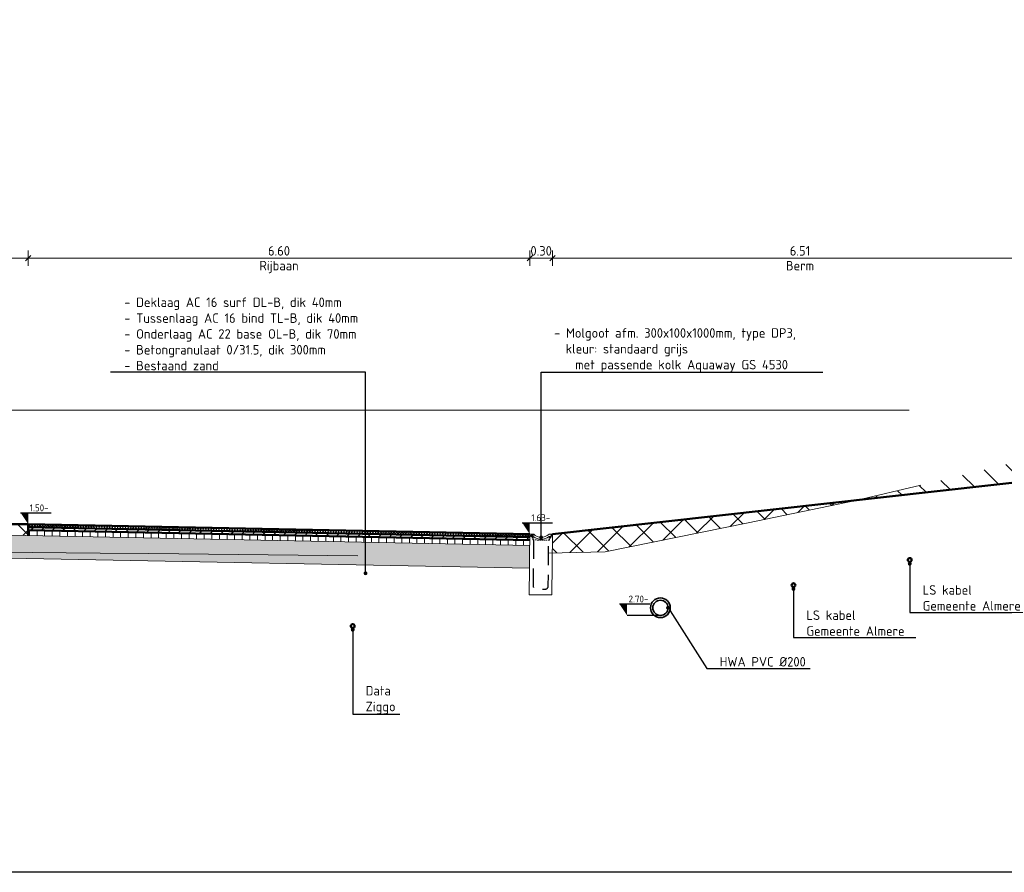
# Model space of a CAD drawing. Header units: metres. Extents: x 2162321 to 2882343, y 1364975 to 1365021.
# Tile 7 of 16: x 2162337 to 2162350, y 1364980 to 1364991. Entities that reach past the tile are written whole.
import ezdxf
from ezdxf import colors
from ezdxf.entities.mleader import LeaderData, LeaderLine
from ezdxf.math import Vec2, Vec3

# ---------------------------------------------------------------- set-up
doc = ezdxf.new("R2010")
doc.units = ezdxf.units.M
for name, pattern in [('AL-NAP_LIJN-SO', [15.25, 12, -1.5, 0.25, -1.5]), ('DASHED2', [0.375, 0.25, -0.125]), ('HIDDEN', [0.375, 0.25, -0.125])]:
    doc.linetypes.add(name, pattern=pattern)
doc.layers.get('Defpoints').update_dxf_attribs({"color": 151})
for name, color, linetype, lineweight in [('B-WE-GR-MAAIVELD-GD', 253, 'Continuous', 18), ('N-WE-GW-BERM-GD', 90, 'Continuous', 50), ('N-WE-GW-GROND_ONTGRAVEN-AD-100', 7, 'Continuous', 18), ('N-WE-VH-FUNDERING_GRANULAAT-AD-50', 7, 'Continuous', 18), ('N-WE-VH-GOOT-G', 170, 'Continuous', 25), ('N-WE-VH-VERHARDING_ASFALT_DEKLAAG-AD-50', 7, 'Continuous', 18), ('N-WE-VH-VERHARDING_ASFALT_DEKLAAG-GD', 7, 'Continuous', 50), ('N-WE-VH-VERHARDING_ASFALT_ONDERLAAG-AD-50', 7, 'Continuous', 18), ('N-WE-VH-VERHARDING_ASFALT_ONDERLAAG-GD', 7, 'Continuous', 50), ('N-WE-VH-VERHARDING_ASFALT_TUSSENLAAG-AD-50', 7, 'Continuous', 18), ('N-WE-VH-VERHARDING_ASFALT_TUSSENLAAG-GD', 7, 'Continuous', 50), ('X-XX-AL-M', 7, 'Continuous', 18), ('X-XX-AL-NAP-G', 7, 'AL-NAP_LIJN-SO', 18), ('X-XX-AL-PEILMAAT-SD', 7, 'Continuous', 25), ('X-XX-AL-T25', 7, 'Continuous', 25)]:
    doc.layers.add(name, color=color, linetype=linetype, lineweight=lineweight)
for name, color, linetype, lineweight, true_color in [('N-WE-KL-DATA-GD', 3, 'Continuous', 50, 0x00ff00), ('N-WE-KL-ET_LS-GD', 190, 'Continuous', 50, 0x7f00ff), ('N-XX-RI-HWA-A', 7, 'Continuous', 35, 0x0051ff)]:
    doc.layers.add(name, color=color, linetype=linetype, lineweight=lineweight, true_color=true_color)
doc.layers.add('X-XX-AL-TEKENBLAD_HULPLIJN-GD', color=7, linetype='Continuous', lineweight=25, plot=False)
doc.styles.add('NLCS-ISO', font='NLCS-ISO.ttf')
doc.styles.add('NLCS-ISO-M50-T25', font='NLCS-ISO.ttf', dxfattribs={"height": 0.125})
doc.dimstyles.new('NLCS-M50-T25-SCHRAP_L2_H2', dxfattribs={"dimscale": 0.05, "dimtxt": 2.5, "dimasz": 1.4, "dimexe": 2, "dimexo": 2, "dimgap": 0.7, "dimtad": 1, "dimzin": 0, "dimdsep": 46, "dimtxsty": 'NLCS-ISO-M50-T25', "dimblk": 'OBLIQUE', "dimcen": 0, "dimdle": 2, "dimclrd": 256, "dimclre": 256, "dimclrt": 256, "dimazin": 0, "dimtfac": 1, "dimtdec": 3, "dimtofl": 0, "dimtmove": 0, "dimatfit": 3, "dimldrblk": 'OBLIQUE', "dimfxl": 2, "dimfxlon": 1, "dimtfillclr": 256, "dimtolj": 1, "dimtzin": 0, "dimlwd": -1, "dimlwe": -1, "dimarcsym": 0})
pattern_1 = [(135, (-14.2, 20.3), (-0.176776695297, -0.176776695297), []), (45, (-14.2, 20.3), (-0.176776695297, 0.176776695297), [])]

# ---------------------------------------------------------------- blocks, each defined once
blk = doc.blocks.new('_Oblique')
at = {"color": 0, "linetype": 'ByBlock', "lineweight": -2}
blk.add_line((-0.5, -0.5), (0.5, 0.5), dxfattribs=at)
blk = doc.blocks.new('*D10')
at = {"layer": 'Defpoints', "color": 0, "transparency": 16777216}
for p in [(2162337.284, 1364987.661), (2162334.284, 1364984.161), (2162337.284, 1364984.161)]:
    blk.add_point(p, dxfattribs=at)
at = {"layer": 'X-XX-AL-M', "transparency": 16777216}
for p, q in [((2162334.284, 1364987.561), (2162334.284, 1364987.761)), ((2162337.284, 1364987.561), (2162337.284, 1364987.761)), ((2162334.184, 1364987.661), (2162337.384, 1364987.661))]:
    blk.add_line(p, q, dxfattribs=at)
at = {"layer": 'X-XX-AL-M', "transparency": 16777216, "xscale": 0.06999999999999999, "yscale": 0.06999999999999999, "zscale": 0.06999999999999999, "rotation": 180}
blk.add_blockref('_Oblique', (2162334.284, 1364987.661), dxfattribs=at)
at = {"layer": 'X-XX-AL-M', "transparency": 16777216, "xscale": 0.06999999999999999, "yscale": 0.06999999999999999, "zscale": 0.06999999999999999}
blk.add_blockref('_Oblique', (2162337.284, 1364987.661), dxfattribs=at)
at = {"layer": 'X-XX-AL-M', "transparency": 16777216, "char_height": 0.125, "attachment_point": 5, "style": 'NLCS-ISO-M50-T25'}
for s, insert in [('\\A1;3.00', (2162335.784, 1364987.758)), ('\\A1;Berm', (2162335.784, 1364987.563))]:
    blk.add_mtext(s, dxfattribs=dict(at, insert=insert))
blk = doc.blocks.new('*D11')
at = {"layer": 'Defpoints', "color": 0, "transparency": 16777216}
for p in [(2162343.884, 1364987.661), (2162337.284, 1364984.161), (2162343.884, 1364984.031)]:
    blk.add_point(p, dxfattribs=at)
at = {"layer": 'X-XX-AL-M', "transparency": 16777216}
for p, q in [((2162337.284, 1364987.561), (2162337.284, 1364987.761)), ((2162343.884, 1364987.561), (2162343.884, 1364987.761)), ((2162337.184, 1364987.661), (2162343.984, 1364987.661))]:
    blk.add_line(p, q, dxfattribs=at)
at = {"layer": 'X-XX-AL-M', "transparency": 16777216, "xscale": 0.06999999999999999, "yscale": 0.06999999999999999, "zscale": 0.06999999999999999, "rotation": 180}
blk.add_blockref('_Oblique', (2162337.284, 1364987.661), dxfattribs=at)
at = {"layer": 'X-XX-AL-M', "transparency": 16777216, "xscale": 0.06999999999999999, "yscale": 0.06999999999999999, "zscale": 0.06999999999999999}
blk.add_blockref('_Oblique', (2162343.884, 1364987.661), dxfattribs=at)
at = {"layer": 'X-XX-AL-M', "transparency": 16777216, "char_height": 0.125, "attachment_point": 5, "style": 'NLCS-ISO-M50-T25'}
for s, insert in [('\\A1;6.60', (2162340.584, 1364987.758)), ('\\A1;Rijbaan', (2162340.584, 1364987.545))]:
    blk.add_mtext(s, dxfattribs=dict(at, insert=insert))
blk = doc.blocks.new('SAL-PEILMAAT_INFRACAD_H01-SOD')
blk.add_line((-2, 3), (6, 3))
blk.add_solid([(-2, 3), (0, 3), (0, 0)])
at = {"style": 'NLCS-ISO'}
blk.add_attdef('...', (0.4, 3.4), '', height=1.8, dxfattribs=at)
blk = doc.blocks.new('*D35')
at = {"layer": 'Defpoints', "color": 0, "transparency": 16777216}
for p in [(2162344.184, 1364987.661), (2162343.884, 1364984.031), (2162344.184, 1364984.03)]:
    blk.add_point(p, dxfattribs=at)
at = {"layer": 'X-XX-AL-M', "transparency": 16777216}
for p, q in [((2162343.884, 1364987.561), (2162343.884, 1364987.761)), ((2162344.184, 1364987.561), (2162344.184, 1364987.761)), ((2162343.784, 1364987.661), (2162344.284, 1364987.661))]:
    blk.add_line(p, q, dxfattribs=at)
at = {"layer": 'X-XX-AL-M', "transparency": 16777216, "xscale": 0.06999999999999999, "yscale": 0.06999999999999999, "zscale": 0.06999999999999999, "rotation": 180}
blk.add_blockref('_Oblique', (2162343.884, 1364987.661), dxfattribs=at)
at = {"layer": 'X-XX-AL-M', "transparency": 16777216, "xscale": 0.06999999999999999, "yscale": 0.06999999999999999, "zscale": 0.06999999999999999}
blk.add_blockref('_Oblique', (2162344.184, 1364987.661), dxfattribs=at)
at = {"layer": 'X-XX-AL-M', "transparency": 16777216, "insert": (2162344.034, 1364987.758), "char_height": 0.125, "attachment_point": 5, "style": 'NLCS-ISO-M50-T25'}
blk.add_mtext('\\A1;0.30', dxfattribs=at)
blk = doc.blocks.new('*D36')
at = {"layer": 'Defpoints', "color": 0, "transparency": 16777216}
for p in [(2162350.696, 1364987.661), (2162350.696, 1364984.76), (2162344.184, 1364984.03)]:
    blk.add_point(p, dxfattribs=at)
at = {"layer": 'X-XX-AL-M', "transparency": 16777216}
for p, q in [((2162344.184, 1364987.561), (2162344.184, 1364987.761)), ((2162350.696, 1364987.561), (2162350.696, 1364987.761)), ((2162344.084, 1364987.661), (2162350.796, 1364987.661))]:
    blk.add_line(p, q, dxfattribs=at)
at = {"layer": 'X-XX-AL-M', "transparency": 16777216, "xscale": 0.06999999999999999, "yscale": 0.06999999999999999, "zscale": 0.06999999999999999, "rotation": 180}
blk.add_blockref('_Oblique', (2162344.184, 1364987.661), dxfattribs=at)
at = {"layer": 'X-XX-AL-M', "transparency": 16777216, "xscale": 0.06999999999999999, "yscale": 0.06999999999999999, "zscale": 0.06999999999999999}
blk.add_blockref('_Oblique', (2162350.696, 1364987.661), dxfattribs=at)
at = {"layer": 'X-XX-AL-M', "transparency": 16777216, "char_height": 0.125, "attachment_point": 5, "style": 'NLCS-ISO-M50-T25'}
for s, insert in [('\\A1;6.51', (2162347.44, 1364987.758)), ('\\A1;Berm', (2162347.44, 1364987.563))]:
    blk.add_mtext(s, dxfattribs=dict(at, insert=insert))
blk = doc.blocks.new('Aquaway GS4530')
at = {"lineweight": 18}
for points in [[(-0.05, 0.797), (-0.046, 0.799), (0, 0.8), (0, 0), (-0.3, 0), (-0.3, 0.354)], [(-0.283, 0.798), (-0.283, 0.798), (-0.282, 0.798), (-0.278, 0.781), (-0.291, 0.78), (-0.299, 0.78), (-0.297, 0.797), (-0.297, 0.798), (-0.295, 0.798)], [(-0.288, 0.78), (-0.287, 0.779), (-0.286, 0.778), (-0.285, 0.772), (-0.28, 0.766), (-0.274, 0.762), (-0.266, 0.761), (-0.263, 0.759), (-0.261, 0.756), (-0.26, 0.744)], [(-0.278, 0.781), (-0.276, 0.775), (-0.271, 0.77), (-0.264, 0.769), (-0.253, 0.77)], [(-0.266, 0.784), (-0.266, 0.781), (-0.262, 0.779), (-0.26, 0.781)], [(-0.257, 0.784), (-0.258, 0.788), (-0.262, 0.789), (-0.264, 0.788)], [(-0.021, 0.799), (-0.02, 0.798), (-0.019, 0.797), (-0.023, 0.771), (-0.024, 0.77), (-0.026, 0.77), (-0.045, 0.77)], [(-0.012, 0.78), (-0.013, 0.772), (-0.017, 0.766), (-0.023, 0.762), (-0.031, 0.761), (-0.034, 0.759), (-0.036, 0.756), (-0.037, 0.744)], [(-0.02, 0.774), (-0.019, 0.778), (-0.017, 0.78), (-0.006, 0.78), (0, 0.78), (0, 0.798), (-0.001, 0.799), (-0.002, 0.8)], [(-0.014, 0.799), (-0.015, 0.799), (-0.016, 0.798), (-0.019, 0.778)], [(-0.261, 0.753), (-0.27, 0.751), (-0.271, 0.751), (-0.271, 0.75), (-0.271, 0.749), (-0.27, 0.748), (-0.26, 0.747)], [(-0.26, 0.735), (-0.259, 0.722), (-0.259, 0.721), (-0.257, 0.721), (-0.24, 0.721)], [(-0.253, 0.749), (-0.254, 0.766), (-0.254, 0.768), (-0.255, 0.768)], [(-0.253, 0.74), (-0.252, 0.722), (-0.253, 0.721), (-0.254, 0.721)], [(-0.252, 0.721), (-0.241, 0.721)], [(-0.25, 0.704), (-0.25, 0.721)], [(-0.212, 0.721), (-0.23, 0.721), (-0.211, 0.721)], [(-0.202, 0.721), (-0.183, 0.721)], [(-0.201, 0.721), (-0.182, 0.721)], [(-0.173, 0.721), (-0.154, 0.721), (-0.173, 0.721)], [(-0.166, 0.756), (-0.161, 0.73)], [(-0.144, 0.721), (-0.125, 0.721)], [(-0.144, 0.721), (-0.126, 0.721)], [(-0.139, 0.755), (-0.143, 0.73)], [(-0.097, 0.721), (-0.116, 0.721), (-0.097, 0.721)], [(-0.088, 0.721), (-0.068, 0.721)], [(-0.087, 0.721), (-0.068, 0.721)], [(-0.059, 0.721), (-0.047, 0.721)], [(-0.058, 0.721), (-0.04, 0.721), (-0.04, 0.721), (-0.039, 0.722), (-0.038, 0.735)], [(-0.039, 0.77), (-0.042, 0.769), (-0.044, 0.765), (-0.045, 0.748)], [(-0.045, 0.739), (-0.045, 0.722), (-0.045, 0.721), (-0.044, 0.721)], [(-0.037, 0.747), (-0.028, 0.748), (-0.028, 0.749), (-0.027, 0.749), (-0.027, 0.75), (-0.028, 0.751), (-0.037, 0.753)], [(-0.025, 0.77), (-0.021, 0.774)]]:
    blk.add_lwpolyline(points, dxfattribs=at)
blk.add_lwpolyline([(-0.05, 0.797, -0.414714), (-0.248, 0.797), (-0.251, 0.799), (-0.262, 0.799), (-0.3, 0.798), (-0.3, 0.503), (-0.3, 0.354)], format="xyb", dxfattribs=at)
for points in [[(-0.262, 0.792), (-0.266, 0.792), (-0.27, 0.788), (-0.271, 0.784), (-0.27, 0.78), (-0.266, 0.776), (-0.262, 0.775), (-0.258, 0.776), (-0.254, 0.78), (-0.254, 0.784), (-0.254, 0.788), (-0.258, 0.792)], [(-0.257, 0.784), (-0.256, 0.784), (-0.256, 0.785), (-0.257, 0.785)]]:
    blk.add_lwpolyline(points, close=True, dxfattribs=at)
at = {"linetype": 'DASHED2', "flags": 128}
blk.add_lwpolyline([(-0.25, 0.721), (-0.249, 0.116, 0.413725), (-0.209, 0.076), (-0.087, 0.076, 0.396226), (-0.05, 0.116), (-0.05, 0.721)], format="xyb", dxfattribs=at)
at = {"lineweight": 18}
blk.add_arc((-0.15, 0.882), 0.152, 228.954, 311.6147, dxfattribs=at)
at = {"transparency": 33554559}
for points in [[(-0.256, 0.785), (-0.257, 0.785), (-0.256, 0.784)], [(-0.257, 0.785), (-0.256, 0.784), (-0.257, 0.784)]]:
    blk.add_solid(points, dxfattribs=at)
blk = doc.blocks.new('_Dot')
at = {"color": 0, "linetype": 'ByBlock', "lineweight": -2}
blk.add_line((-0.5, 0), (-1, 0), dxfattribs=at)
at = {"color": 0, "linetype": 'ByBlock', "const_width": 0.5}
blk.add_lwpolyline([(-0.25, 0, 1), (0.25, 0, 1)], format="xyb", close=True, dxfattribs=at)

msp = doc.modelspace()

# ---------------------------------------------------------------- hatches: boundary and pattern name
at = {"layer": 'N-WE-GW-GROND_ONTGRAVEN-AD-100'}
h = msp.add_hatch(dxfattribs=at)
h.set_pattern_fill('AGW-WERK_ONTGRAVEN-SO', color=256, scale=0.05, pattern_type=2)
h.set_pattern_definition([(135, (-14.2, 20.3), (-0.176776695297, -0.176776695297), [])])
h.paths.add_polyline_path([(2162363.07, 1364985.586), (2162362.149, 1364985.57), (2162358.787, 1364985.369), (2162356.682, 1364985.266), (2162356.617, 1364985.276), (2162356.57, 1364985.286), (2162356.084, 1364985.27), (2162355.341, 1364985.262), (2162355.301, 1364985.262), (2162355.241, 1364985.252), (2162355.017, 1364985.225), (2162354.709, 1364985.217), (2162352.896, 1364985.173), (2162351.701, 1364985.139), (2162350.778, 1364985.031), (2162350.347, 1364984.994), (2162349.324, 1364984.744), (2162348.217, 1364984.482), (2162350.696, 1364984.76), (2162354.696, 1364984.64), (2162355.063, 1364984.589), (2162355.363, 1364984.589), (2162355.696, 1364984.66), (2162357.366, 1364984.71)])
h.paths.add_polyline_path([(2162350.596, 1364984.91), (2162350.696, 1364984.91), (2162350.696, 1364984.76)], flags=24)
edge = h.paths.add_edge_path(flags=16)
edge.add_line((2162350.596, 1364984.91), (2162350.996, 1364984.91))
h.paths.add_polyline_path([(2162350.694, 1364984.907), (2162351.018, 1364984.907), (2162351.018, 1364985.042), (2162350.694, 1364985.042)], flags=24)
h.paths.add_polyline_path([(2162354.596, 1364984.79), (2162354.696, 1364984.79), (2162354.696, 1364984.64)], flags=24)
edge = h.paths.add_edge_path(flags=16)
edge.add_line((2162354.596, 1364984.79), (2162354.996, 1364984.79))
h.paths.add_polyline_path([(2162354.693, 1364984.787), (2162354.999, 1364984.787), (2162354.999, 1364984.922), (2162354.693, 1364984.922)], flags=24)
h.paths.add_polyline_path([(2162355.596, 1364984.81), (2162355.696, 1364984.81), (2162355.696, 1364984.66)], flags=24)
edge = h.paths.add_edge_path(flags=16)
edge.add_line((2162355.596, 1364984.81), (2162355.996, 1364984.81))
h.paths.add_polyline_path([(2162355.693, 1364984.807), (2162355.999, 1364984.807), (2162355.999, 1364984.942), (2162355.693, 1364984.942)], flags=24)
h.paths.add_polyline_path([(2162357.266, 1364984.86), (2162357.366, 1364984.86), (2162357.366, 1364984.71)], flags=24)
edge = h.paths.add_edge_path(flags=16)
edge.add_line((2162357.266, 1364984.86), (2162357.666, 1364984.86))
h.paths.add_polyline_path([(2162357.363, 1364984.857), (2162357.687, 1364984.857), (2162357.687, 1364984.992), (2162357.363, 1364984.992)], flags=24)
h.paths.add_polyline_path([(2162359.215, 1364985.012), (2162359.462, 1364985.051), (2162359.433, 1364985.236), (2162359.186, 1364985.198)], flags=24)
h = msp.add_hatch(dxfattribs=at)
h.set_pattern_fill('AGW-WERK_ONTGRAVEN_AANVULLEN-SO', color=256, scale=0.05, pattern_type=2)
h.set_pattern_definition(pattern_1)
h.paths.add_polyline_path([(2162344.183, 1364984.03), (2162344.181, 1364983.781), (2162344.878, 1364983.798), (2162346.758, 1364984.178), (2162348.174, 1364984.472), (2162348.217, 1364984.482)])
h = msp.add_hatch(dxfattribs=at)
h.set_pattern_fill('AGW-WERK_ONTGRAVEN_AANVULLEN-SO', color=256, scale=0.05, pattern_type=2)
h.set_pattern_definition(pattern_1)
h.paths.add_polyline_path([(2162337.034, 1364983.79), (2162337.034, 1364984.016), (2162337.284, 1364984.011), (2162337.284, 1364984.161), (2162334.284, 1364984.161), (2162334.284, 1364984.011), (2162334.534, 1364984.015), (2162334.534, 1364983.811), (2162335.411, 1364983.804), (2162336.126, 1364983.797)])
at = {"layer": 'N-WE-VH-FUNDERING_GRANULAAT-AD-50'}
h = msp.add_hatch(dxfattribs=at)
h.set_pattern_fill('AVH-FUNDERING_GRANULAAT_BETON-SOD', color=256, scale=0.05, pattern_type=2)
h.set_pattern_definition([(0, (0.0125, 0.0375), (0.2, 0.1), [0.05, -0.45]), (18.43495, (0.0375, -0.0625), (0.19999998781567, 0.10000023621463), [0.079057, -1.502082]), (71.56505, (0.0125, 0.0375), (0.150000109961, -0.050000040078), [0.079057, -0.079057]), (90, (0.0375, -0.0625), (-0.1, 0.2), [0.05, -0.45]), (108.43495, (0.0625, 0.0375), (-0.10000023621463, 0.19999998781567), [0.079057, -1.502082]), (161.56505, (-0.0375, 0.0125), (0.050000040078, 0.150000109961), [0.079057, -0.079057]), (180, (-0.0125, -0.0375), (-0.2, -0.1), [0.05, -0.45]), (198.43495, (-0.0375, 0.0625), (-0.19999998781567, -0.10000023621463), [0.079057, -1.502082]), (270, (-0.0375, 0.0625), (0.1, -0.2), [0.05, -0.45]), (288.43495, (-0.0625, -0.0375), (0.10000023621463, -0.19999998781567), [0.079057, -1.502082])])
h.paths.add_polyline_path([(2162342.165, 1364983.739), (2162342.309, 1364983.738), (2162343.881, 1364983.774), (2162343.882, 1364983.881), (2162337.034, 1364984.016), (2162337.034, 1364983.79), (2162338.231, 1364983.781), (2162338.871, 1364983.776)])
h.paths.add_polyline_path([(2162343.879, 1364983.581), (2162343.881, 1364983.735), (2162343.881, 1364983.774), (2162342.309, 1364983.738), (2162342.165, 1364983.739), (2162338.871, 1364983.776), (2162338.231, 1364983.781), (2162337.034, 1364983.79), (2162337.033, 1364983.716)])
at = {"layer": 'N-WE-VH-VERHARDING_ASFALT_DEKLAAG-AD-50'}
h = msp.add_hatch(dxfattribs=at)
h.set_pattern_fill('AVH-ASFALT_LAAG1-SOD', color=256, scale=0.05, pattern_type=2)
h.set_pattern_definition([(60, (9.599632, -0.13), (-0.02598076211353, 0.015), []), (120, (9.599632, -0.13), (-0.02598076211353, -0.015), [])])
h.paths.add_polyline_path([(2162340.233, 1364984.103), (2162337.284, 1364984.161), (2162337.284, 1364984.121), (2162340.233, 1364984.063)])
h.paths.add_polyline_path([(2162343.883, 1364983.991), (2162343.884, 1364984.031), (2162340.233, 1364984.103), (2162340.233, 1364984.063)])
at = {"layer": 'N-WE-VH-VERHARDING_ASFALT_ONDERLAAG-AD-50'}
h = msp.add_hatch(dxfattribs=at)
h.set_pattern_fill('AVH-ASFALT_LAAG3-SOD', color=256, scale=0.05, pattern_type=2)
h.set_pattern_definition([(90, (9.59963, -0.13), (-0.1, 6e-18), [])])
h.paths.add_polyline_path([(2162343.883, 1364983.951), (2162340.233, 1364984.023), (2162340.233, 1364983.953), (2162343.882, 1364983.881)])
h.paths.add_polyline_path([(2162340.233, 1364984.023), (2162337.283, 1364984.081), (2162337.284, 1364984.011), (2162340.233, 1364983.953)])
at = {"layer": 'N-WE-VH-VERHARDING_ASFALT_TUSSENLAAG-AD-50'}
h = msp.add_hatch(dxfattribs=at)
h.set_pattern_fill('AVH-ASFALT_LAAG2-SOD', color=256, scale=0.05, pattern_type=2)
h.set_pattern_definition([(45, (9.59963, -0.13), (-0.0707106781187, 0.0707106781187), []), (45, (9.60263, -0.13), (-0.0707106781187, 0.0707106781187), [0.05, -0.25])])
h.paths.add_polyline_path([(2162340.233, 1364984.063), (2162337.284, 1364984.121), (2162337.284, 1364984.081), (2162340.233, 1364984.023)])
h.paths.add_polyline_path([(2162343.883, 1364983.951), (2162343.883, 1364983.991), (2162340.233, 1364984.063), (2162340.233, 1364984.023)])

# ---------------------------------------------------------------- linework, layer by layer
at = {"layer": 'B-WE-GR-MAAIVELD-GD', "linetype": 'HIDDEN', "lineweight": 13, "ltscale": 20, "flags": 128}
msp.add_lwpolyline([(2162321.626, 1364983.638), (2162329.759, 1364983.841), (2162329.911, 1364983.835), (2162330.542, 1364983.829), (2162330.997, 1364983.83), (2162331.075, 1364983.827), (2162331.827, 1364983.823), (2162332.093, 1364983.822), (2162332.162, 1364983.819), (2162332.195, 1364983.82), (2162332.622, 1364983.804), (2162332.679, 1364983.806), (2162333.094, 1364983.823), (2162335.411, 1364983.804), (2162336.126, 1364983.797), (2162338.231, 1364983.781), (2162338.871, 1364983.776), (2162342.165, 1364983.739), (2162342.309, 1364983.738), (2162344.878, 1364983.798), (2162346.758, 1364984.178), (2162348.174, 1364984.472), (2162349.324, 1364984.744), (2162350.347, 1364984.994), (2162350.778, 1364985.031), (2162351.701, 1364985.139), (2162352.896, 1364985.173), (2162354.709, 1364985.217), (2162355.017, 1364985.225), (2162355.241, 1364985.252), (2162355.301, 1364985.262), (2162355.341, 1364985.262), (2162356.084, 1364985.27), (2162356.57, 1364985.286), (2162356.617, 1364985.276), (2162356.682, 1364985.266), (2162358.787, 1364985.369), (2162362.149, 1364985.57), (2162363.07, 1364985.586), (2162365.134, 1364986.479), (2162367.038, 1364987.352)], dxfattribs=at)
at = {"layer": 'N-WE-GW-BERM-GD', "flags": 128}
for points in [[(2162344.184, 1364984.03), (2162350.696, 1364984.76)], [(2162334.284, 1364984.161), (2162337.284, 1364984.161)]]:
    msp.add_lwpolyline(points, dxfattribs=at)
at = {"layer": 'N-WE-KL-DATA-GD'}
msp.add_circle((2162341.554, 1364982.821), 0.025, dxfattribs=at)
at = {"layer": 'N-WE-KL-ET_LS-GD'}
for centre in [(2162348.884, 1364983.69), (2162347.354, 1364983.358)]:
    msp.add_circle(centre, 0.025, dxfattribs=at)
at = {"layer": 'N-WE-VH-FUNDERING_GRANULAAT-AD-50', "flags": 128}
for points in [[(2162343.882, 1364983.881), (2162337.034, 1364984.016), (2162337.033, 1364983.716)], [(2162337.033, 1364983.716), (2162343.879, 1364983.581)]]:
    msp.add_lwpolyline(points, dxfattribs=at)
at = {"layer": 'N-WE-VH-VERHARDING_ASFALT_DEKLAAG-GD', "flags": 128}
msp.add_lwpolyline([(2162343.884, 1364984.031), (2162337.284, 1364984.161), (2162337.284, 1364984.011)], dxfattribs=at)
at = {"layer": 'N-WE-VH-VERHARDING_ASFALT_ONDERLAAG-GD', "flags": 128}
msp.add_lwpolyline([(2162337.284, 1364984.081), (2162343.883, 1364983.951)], dxfattribs=at)
at = {"layer": 'N-WE-VH-VERHARDING_ASFALT_TUSSENLAAG-GD', "flags": 128}
msp.add_lwpolyline([(2162337.284, 1364984.121), (2162343.883, 1364983.991)], dxfattribs=at)
at = {"layer": 'N-XX-RI-HWA-A'}
for radius in [0.13, 0.1]:
    msp.add_circle((2162345.603, 1364983.061), radius, dxfattribs=at)
at = {"layer": 'X-XX-AL-NAP-G', "flags": 128}
msp.add_lwpolyline([(2162321.626, 1364985.661), (2162367.038, 1364985.661)], dxfattribs=at)
at = {"layer": 'X-XX-AL-T25', "flags": 128}
msp.add_lwpolyline([(2162345.603, 1364982.961), (2162345.164, 1364982.961)], dxfattribs=at)
at = {"layer": 'X-XX-AL-TEKENBLAD_HULPLIJN-GD', "color": 2, "flags": 128}
msp.add_lwpolyline([(2162320.794, 1365020.63), (2162368.244, 1365020.63), (2162368.244, 1364979.58), (2162320.794, 1364979.58)], close=True, dxfattribs=at)

# ---------------------------------------------------------------- block references
at = {"layer": 'N-WE-VH-GOOT-G', "rotation": 359.4351684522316}
msp.add_blockref('Aquaway GS4530', (2162344.176, 1364983.23), dxfattribs=at)
at = {"layer": 'X-XX-AL-PEILMAAT-SD', "xscale": 0.05, "yscale": 0.05}
for p, zscale, values in [((2162337.284, 1364984.161), 0.1, {'...': '1.50-'}), ((2162343.884, 1364984.031), 0.1, {'...': '1.63-'}), ((2162345.164, 1364982.961), 0.05, {'...': '2.70-'})]:
    msp.add_blockref('SAL-PEILMAAT_INFRACAD_H01-SOD', p, dxfattribs=dict(at, zscale=zscale)).add_auto_attribs(values)

# ---------------------------------------------------------------- dimensions: what is measured, and where the dimension line sits
at = {"layer": 'X-XX-AL-M'}
for base, p1, p2, text, picture, middle in [((2162337.284, 1364987.661), (2162334.284, 1364984.161), (2162337.284, 1364984.161), '<>\\XBerm', '*D10', (2162335.784, 1364987.661)), ((2162343.884, 1364987.661), (2162337.284, 1364984.161), (2162343.884, 1364984.031), '<>\\XRijbaan', '*D11', (2162340.584, 1364987.661)), ((2162350.696, 1364987.661), (2162344.184, 1364984.03), (2162350.696, 1364984.76), '<>\\XBerm', '*D36', (2162347.44, 1364987.661))]:
    dim = msp.add_linear_dim(base=base, p1=p1, p2=p2, text=text, dimstyle='NLCS-M50-T25-SCHRAP_L2_H2', dxfattribs=at)
    dim.commit()
    dim.dimension.update_dxf_attribs({"geometry": picture, "text_midpoint": middle})
dim = msp.add_linear_dim(base=(2162344.184, 1364987.661), p1=(2162343.884, 1364984.031), p2=(2162344.184, 1364984.03), dimstyle='NLCS-M50-T25-SCHRAP_L2_H2', dxfattribs=at)
dim.commit()
dim.dimension.update_dxf_attribs({"geometry": '*D35', "text_midpoint": (2162344.034, 1364987.661), "dimtype": 160})

# ---------------------------------------------------------------- leaders
at = {"layer": 'X-XX-AL-T25'}
ml = msp.add_multileader_mtext('Standard', dxfattribs=at)
ml.set_content('\\A1;\\pxi-3,l4,t4;- Deklaag AC 16 surf DL-B, dik 40mm\\P- Tussenlaag AC 16 bind TL-B, dik 40mm\\P- Onderlaag AC 22 base OL-B, dik 70mm\\P- Betongranulaat 0/31.5, dik 300mm \\P- Bestaand zand', color=256, style='NLCS-ISO-M50-T25')
ml.set_leader_properties(color=256, linetype='ByLayer', lineweight=-1)
ml.set_arrow_properties(name='DOT')
ml.build(insert=Vec2(0, 0))
ml.multileader.update_dxf_attribs({"text_left_attachment_type": 5, "text_right_attachment_type": 5, "dogleg_length": 0.125, "arrow_head_size": 0.05})
ctx = ml.context
ctx.base_point, ctx.char_height, ctx.arrow_head_size, ctx.landing_gap_size, ctx.plane_origin = Vec3(2162338.377, 1364986.161), 0.125, 0.05, 0.045, Vec3(2162341.723, 1364984.056)
ctx.left_attachment, ctx.right_attachment = 5, 5
notes = []
notes.append((ctx, [(0, (1, 1, 0), (2162341.723, 1364986.161), (-1, 0), 0.125, [(4, [(2162341.723, 1364983.515), (2162341.723, 1364983.801), (2162341.723, 1364983.979), (2162341.723, 1364984.075), (2162341.723, 1364984.033)], 0, [])])]))
ctx.mtext.insert, ctx.mtext.flow_direction = Vec3(2162338.422, 1364987.144), 5
ml = msp.add_multileader_mtext('Standard', dxfattribs=at)
ml.set_content('- Molgoot afm. 300x100x1000mm, type DP3, \\P  kleur: standaard grijs \\P\\pxi-3,l4,t4;  met passende kolk Aquaway GS 4530 ', color=256, style='NLCS-ISO-M50-T25')
ml.set_leader_properties(color=256, linetype='ByLayer', lineweight=-1)
ml.set_arrow_properties(name='DOT')
ml.build(insert=Vec2(0, 0))
ml.multileader.update_dxf_attribs({"text_left_attachment_type": 5, "text_right_attachment_type": 5, "dogleg_length": 0.125, "arrow_head_size": 0.05})
ctx = ml.context
ctx.base_point, ctx.char_height, ctx.arrow_head_size, ctx.landing_gap_size, ctx.plane_origin = Vec3(2162344.159, 1364986.161), 0.125, 0.05, 0.045, Vec3(2162348.063, 1364984.26)
ctx.left_attachment, ctx.right_attachment = 5, 5
notes.append((ctx, [(1, (1, 1, 0), (2162344.034, 1364986.161), (1, 0), 0.125, [(2, [(2162344.034, 1364983.987)], 0, [])])]))
ctx.mtext.insert, ctx.mtext.flow_direction = Vec3(2162344.204, 1364986.74), 5
ml = msp.add_multileader_mtext('Standard', dxfattribs=at)
ml.set_content('LS kabel\\PGemeente Almere', color=256, style='NLCS-ISO-M50-T25')
ml.set_leader_properties(color=256, linetype='ByLayer', lineweight=-1)
ml.set_arrow_properties(name='DOT')
ml.build(insert=Vec2(0, 0))
ml.multileader.update_dxf_attribs({"text_left_attachment_type": 5, "text_right_attachment_type": 5, "dogleg_length": 0.125, "arrow_head_size": 0.05})
ctx = ml.context
ctx.base_point, ctx.char_height, ctx.arrow_head_size, ctx.landing_gap_size, ctx.plane_origin = Vec3(2162349.009, 1364983), 0.125, 0.05, 0.045, Vec3(2162348.884, 1364983.64)
ctx.left_attachment, ctx.right_attachment = 5, 5
notes.append((ctx, [(1, (1, 1, 0), (2162348.884, 1364983), (1, 0), 0.125, [(0, [(2162348.884, 1364983.64)], 0, [])])]))
ctx.mtext.insert, ctx.mtext.width, ctx.mtext.flow_direction = Vec3(2162349.054, 1364983.358), 1.87243, 5
ml = msp.add_multileader_mtext('Standard', dxfattribs=at)
ml.set_content('LS kabel\\PGemeente Almere', color=256, style='NLCS-ISO-M50-T25')
ml.set_leader_properties(color=256, linetype='ByLayer', lineweight=-1)
ml.set_arrow_properties(name='DOT')
ml.build(insert=Vec2(0, 0))
ml.multileader.update_dxf_attribs({"text_left_attachment_type": 5, "text_right_attachment_type": 5, "dogleg_length": 0.125, "arrow_head_size": 0.05})
ctx = ml.context
ctx.base_point, ctx.char_height, ctx.arrow_head_size, ctx.landing_gap_size, ctx.plane_origin = Vec3(2162347.479, 1364982.668), 0.125, 0.05, 0.045, Vec3(2162347.354, 1364983.308)
ctx.left_attachment, ctx.right_attachment = 5, 5
notes.append((ctx, [(1, (1, 1, 0), (2162347.354, 1364982.668), (1, 0), 0.125, [(0, [(2162347.354, 1364983.308)], 0, [])])]))
ctx.mtext.insert, ctx.mtext.width, ctx.mtext.flow_direction = Vec3(2162347.524, 1364983.026), 1.87243, 5
ml = msp.add_multileader_mtext('Standard', dxfattribs=at)
ml.set_content('HWA PVC %%C200', color=256, style='NLCS-ISO-M50-T25')
ml.set_leader_properties(color=256, linetype='ByLayer', lineweight=-1)
ml.set_arrow_properties(name='DOT')
ml.build(insert=Vec2(0, 0))
ml.multileader.update_dxf_attribs({"text_left_attachment_type": 5, "text_right_attachment_type": 5, "dogleg_length": 0.125, "arrow_head_size": 0.05})
ctx = ml.context
ctx.base_point, ctx.char_height, ctx.arrow_head_size, ctx.landing_gap_size, ctx.plane_origin = Vec3(2162346.337, 1364982.263), 0.125, 0.05, 0.045, Vec3(2162348.039, 1364983.113)
ctx.left_attachment, ctx.right_attachment = 5, 5
notes.append((ctx, [(1, (1, 1, 0), (2162346.212, 1364982.263), (1, 0), 0.125, [(0, [(2162345.703, 1364983.061)], 0, [])])]))
ctx.mtext.insert, ctx.mtext.flow_direction = Vec3(2162346.382, 1364982.413), 5
ml = msp.add_multileader_mtext('Standard', dxfattribs=at)
ml.set_content('Data\\PZiggo', color=256, style='NLCS-ISO-M50-T25')
ml.set_leader_properties(color=256, linetype='ByLayer', lineweight=-1)
ml.set_arrow_properties(name='DOT')
ml.build(insert=Vec2(0, 0))
ml.multileader.update_dxf_attribs({"text_left_attachment_type": 5, "text_right_attachment_type": 5, "dogleg_length": 0.125, "arrow_head_size": 0.05})
ctx = ml.context
ctx.base_point, ctx.char_height, ctx.arrow_head_size, ctx.landing_gap_size, ctx.plane_origin = Vec3(2162341.679, 1364981.661), 0.125, 0.05, 0.045, Vec3(2162344.099, 1364981.727)
ctx.left_attachment, ctx.right_attachment = 5, 5
notes.append((ctx, [(1, (1, 1, 0), (2162341.554, 1364981.661), (1, 0), 0.125, [(0, [(2162341.554, 1364982.772)], 0, [])])]))
ctx.mtext.insert, ctx.mtext.flow_direction = Vec3(2162341.724, 1364982.032), 5
for ctx, leaders in notes:
    for number, flags, end, landing, length, lines in leaders:
        leader = LeaderData()
        leader.index, (leader.has_last_leader_line, leader.has_dogleg_vector, leader.attachment_direction) = number, flags
        leader.last_leader_point, leader.dogleg_vector, leader.dogleg_length = Vec3(end), Vec3(landing), length
        for number, points, colour, breaks in lines:
            line = LeaderLine()
            line.index, line.vertices, line.color, line.breaks = number, Vec3.list(points), colors.encode_raw_color(colour), breaks
            leader.lines.append(line)
        ctx.leaders.append(leader)

doc.saveas('drawing.dxf')
